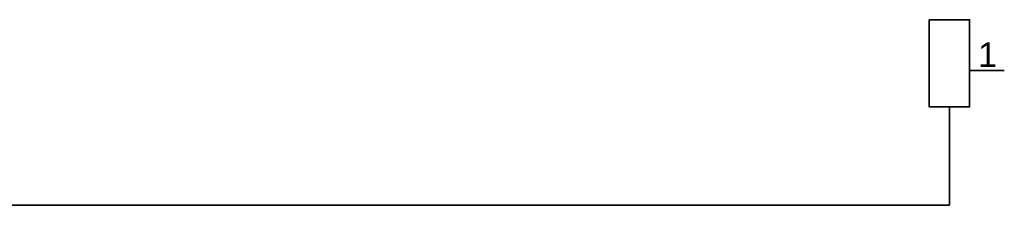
# Model space of a CAD drawing. Header units: millimetres. Extents: x 0 to 40783, y -13117 to 35556.
# Tile 93 of 98: x 36828 to 37468, y 14717 to 14837. Entities that reach past the tile are written whole.
import ezdxf

# ---------------------------------------------------------------- set-up
doc = ezdxf.new("R2010")
doc.units = ezdxf.units.MM
doc.layers.add('IS_gaz', color=40, linetype='Continuous', lineweight=35)
doc.styles.get("Standard").update_dxf_attribs({"font": 'Arial.ttf'})

msp = doc.modelspace()

# ---------------------------------------------------------------- linework, layer by layer
at = {"layer": 'IS_gaz', "color": 0}
msp.add_line((37445.67, 14804.1, 22.92), (37468.28, 14804.1, 22.92), dxfattribs=at)
at = {"layer": 'IS_gaz'}
for p, q in [((37432.58, 14780.52), (37432.58, 14716.61)), ((37432.58, 14716.61), (36775.5, 14716.61))]:
    msp.add_line(p, q, dxfattribs=at)
msp.add_lwpolyline([(37419.5, 14837.14), (37445.67, 14837.14), (37445.67, 14780.52), (37419.5, 14780.52)], close=True, dxfattribs=at)

# ---------------------------------------------------------------- texts
at = {"layer": 'IS_gaz', "color": 0, "insert": (37451.16, 14822.45), "char_height": 16, "width": 79.3856, "attachment_point": 1}
msp.add_mtext('1', dxfattribs=at)

doc.saveas('drawing.dxf')
